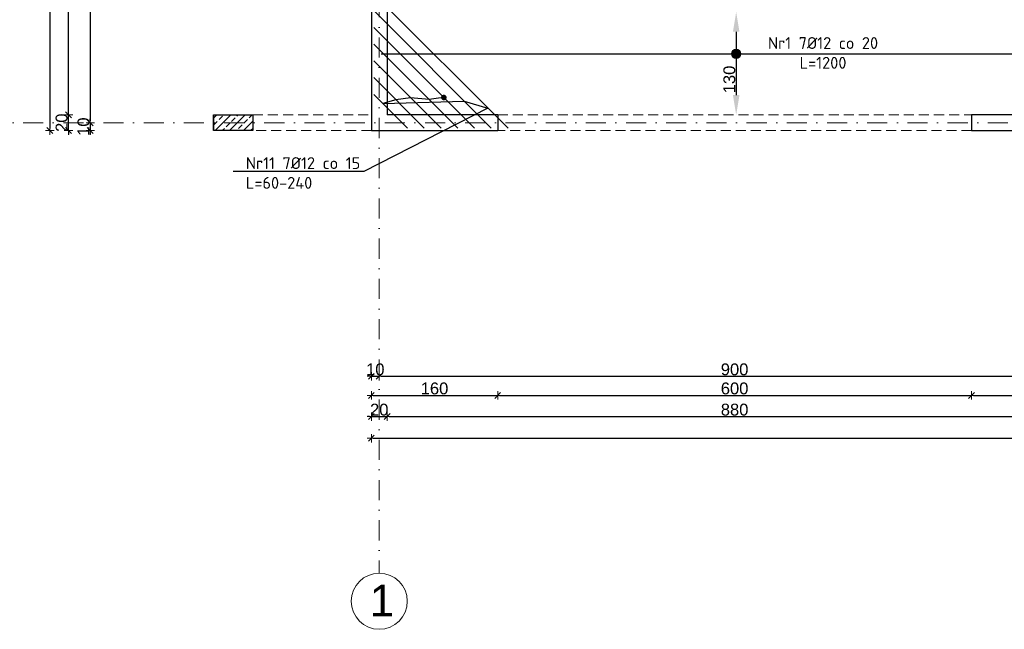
# Model space of a CAD drawing. Header units: millimetres. Extents: x -81893328 to 44149, y -26843406 to 95443303.
# Tile 67 of 100: x 27236 to 28483, y 3695 to 4466. Entities that reach past the tile are written whole.
import ezdxf
from ezdxf import colors
from ezdxf.entities.mleader import LeaderData, LeaderLine
from ezdxf.math import Vec2, Vec3

# ---------------------------------------------------------------- set-up
doc = ezdxf.new("R2010")
doc.units = ezdxf.units.MM
doc.linetypes.add('DASHDOTX2', pattern=[50.8, 25.4, -12.7, 0, -12.7])
doc.linetypes.add('DASHED', pattern=[19.05, 12.7, -6.35])
for name, color, linetype, lineweight in [('A- osie', 2, 'DASHDOTX2', 5), ('aRMZ - kreskowanie', 43, 'Continuous', 5), ('aRMZ - opisy', 7, 'Continuous', 5), ('aRMZ - osie', 2, 'DASHDOTX2', 5), ('aRMZ - wymiarowanie', 4, 'Continuous', 13), ('aRMZ - ściany', 20, 'Continuous', 30), ('gruba', 92, 'Continuous', 30), ('kRMZ - nadproża monolityczne', 1, 'DASHED', 5), ('kRMZ - słupy żelbetowe', 30, 'Continuous', 30), ('kRMZ - ściany nośne', 5, 'Continuous', 30)]:
    doc.layers.add(name, color=color, linetype=linetype, lineweight=lineweight)
doc.styles.add('1-100 2', font='arial.ttf', dxfattribs={"height": 15})
doc.styles.add('1-100 RM', font='isocpeur.ttf', dxfattribs={"height": 20})
doc.styles.get("Standard").update_dxf_attribs({"font": 'arial.ttf'})
doc.dimstyles.new('1-100', dxfattribs={"dimtxt": 15, "dimasz": 2.5, "dimexe": 1.25, "dimexo": 0.625, "dimgap": 1, "dimtad": 1, "dimdec": 0, "dimtxsty": '1-100 2', "dimblk": 'ZNACZKI', "dimcen": 2, "dimdle": 5, "dimse1": 1, "dimse2": 1, "dimclrd": 7, "dimclrt": 7, "dimadec": 0, "dimazin": 0, "dimtfac": 1, "dimtdec": 0, "dimtix": 1, "dimtmove": 1, "dimatfit": 3, "dimldrblk": 'ZNACZKI', "dimfxl": 1, "dimarcsym": 0})
doc.dimstyles.new('wymiarowanie prętów 1-100', dxfattribs={"dimtxt": 15, "dimasz": 25, "dimexe": 1.25, "dimexo": 0.625, "dimgap": 1, "dimtad": 1, "dimdec": 0, "dimtxsty": '1-100 2', "dimcen": 2, "dimdle": 5, "dimse1": 1, "dimse2": 1, "dimclrd": 7, "dimclrt": 7, "dimadec": 0, "dimazin": 0, "dimtfac": 1, "dimtdec": 0, "dimtix": 1, "dimtmove": 1, "dimatfit": 3, "dimldrblk": 'ZNACZKI', "dimfxl": 1, "dimarcsym": 0})

# ---------------------------------------------------------------- blocks, each defined once
blk = doc.blocks.new('ZNACZKI')
for p, q in [((0, 2.131), (0, -2.131)), ((1.507, 1.507), (-1.507, -1.507)), ((-2.131, 0), (2.131, 0))]:
    blk.add_line(p, q)
blk = doc.blocks.new('*D214')
at = {"layer": 'aRMZ - wymiarowanie', "color": 7, "lineweight": -2, "ltscale": 2, "transparency": 16777216}
blk.add_line((27325.5, 4833.3), (27325.5, 4338.3), dxfattribs=at)
at = {"layer": 'Defpoints', "color": 0, "ltscale": 2, "transparency": 16777216}
for p in [(27666.4, 4835.8), (27325.5, 4335.8), (27666.4, 4335.8)]:
    blk.add_point(p, dxfattribs=at)
at = {"layer": 'aRMZ - wymiarowanie', "color": 7, "lineweight": -2, "ltscale": 2, "transparency": 16777216, "xscale": 2.5, "yscale": 2.5, "zscale": 2.5}
for p, rotation in [((27325.5, 4835.8), 90), ((27325.5, 4335.8), 270)]:
    blk.add_blockref('ZNACZKI', p, dxfattribs=dict(at, rotation=rotation))
at = {"layer": 'aRMZ - wymiarowanie', "color": 7, "ltscale": 2, "transparency": 16777216, "insert": (27316.9, 4585.8), "char_height": 15, "attachment_point": 5, "rotation": 90, "style": '1-100 2'}
blk.add_mtext('500', dxfattribs=at)
blk = doc.blocks.new('*D176')
at = {"layer": 'aRMZ - wymiarowanie', "color": 7, "lineweight": -2, "ltscale": 2, "transparency": 16777216}
for p, q in [((27325.5, 4338.3), (27325.5, 4340.8)), ((27325.5, 4335.8), (27325.5, 4325.8)), ((27325.5, 4323.3), (27325.5, 4320.8))]:
    blk.add_line(p, q, dxfattribs=at)
at = {"layer": 'Defpoints', "color": 0, "ltscale": 2, "transparency": 16777216}
for p in [(27666.4, 4335.8), (27325.5, 4325.8), (27681.4, 4325.8)]:
    blk.add_point(p, dxfattribs=at)
at = {"layer": 'aRMZ - wymiarowanie', "color": 7, "lineweight": -2, "ltscale": 2, "transparency": 16777216, "xscale": 2.5, "yscale": 2.5, "zscale": 2.5}
for p, rotation in [((27325.5, 4335.8), 270), ((27325.5, 4325.8), 90)]:
    blk.add_blockref('ZNACZKI', p, dxfattribs=dict(at, rotation=rotation))
at = {"layer": 'aRMZ - wymiarowanie', "color": 7, "ltscale": 2, "transparency": 16777216, "insert": (27316.9, 4330.8), "char_height": 15, "attachment_point": 5, "rotation": 90, "style": '1-100 2'}
blk.add_mtext('10', dxfattribs=at)
blk = doc.blocks.new('*D215')
at = {"layer": 'aRMZ - wymiarowanie', "color": 7, "lineweight": -2, "ltscale": 2, "transparency": 16777216}
for p, q in [((27678.9, 4015), (27676.4, 4015)), ((27681.4, 4015), (27691.4, 4015)), ((27693.9, 4015), (27696.4, 4015))]:
    blk.add_line(p, q, dxfattribs=at)
at = {"layer": 'Defpoints', "color": 0, "ltscale": 2, "transparency": 16777216}
for p in [(27681.4, 4325.8), (27691.4, 4310.8), (27691.4, 4015)]:
    blk.add_point(p, dxfattribs=at)
at = {"layer": 'aRMZ - wymiarowanie', "color": 7, "lineweight": -2, "ltscale": 2, "transparency": 16777216, "xscale": 2.5, "yscale": 2.5, "zscale": 2.5}
blk.add_blockref('ZNACZKI', (27681.4, 4015), dxfattribs=at)
at = {"layer": 'aRMZ - wymiarowanie', "color": 7, "lineweight": -2, "ltscale": 2, "transparency": 16777216, "xscale": 2.5, "yscale": 2.5, "zscale": 2.5, "rotation": 180}
blk.add_blockref('ZNACZKI', (27691.4, 4015), dxfattribs=at)
at = {"layer": 'aRMZ - wymiarowanie', "color": 7, "ltscale": 2, "transparency": 16777216, "insert": (27686.4, 4023.7), "char_height": 15, "attachment_point": 5, "style": '1-100 2'}
blk.add_mtext('10', dxfattribs=at)
blk = doc.blocks.new('*D216')
at = {"layer": 'aRMZ - wymiarowanie', "color": 7, "lineweight": -2, "ltscale": 2, "transparency": 16777216}
blk.add_line((27693.9, 4015), (28588.9, 4015), dxfattribs=at)
at = {"layer": 'Defpoints', "color": 0, "ltscale": 2, "transparency": 16777216}
for p in [(27691.4, 4310.8), (28591.4, 4310.8), (28591.4, 4015)]:
    blk.add_point(p, dxfattribs=at)
at = {"layer": 'aRMZ - wymiarowanie', "color": 7, "lineweight": -2, "ltscale": 2, "transparency": 16777216, "xscale": 2.5, "yscale": 2.5, "zscale": 2.5, "rotation": 180}
blk.add_blockref('ZNACZKI', (27691.4, 4015), dxfattribs=at)
at = {"layer": 'aRMZ - wymiarowanie', "color": 7, "lineweight": -2, "ltscale": 2, "transparency": 16777216, "xscale": 2.5, "yscale": 2.5, "zscale": 2.5}
blk.add_blockref('ZNACZKI', (28591.4, 4015), dxfattribs=at)
at = {"layer": 'aRMZ - wymiarowanie', "color": 7, "ltscale": 2, "transparency": 16777216, "insert": (28141.4, 4023.7), "char_height": 15, "attachment_point": 5, "style": '1-100 2'}
blk.add_mtext('900', dxfattribs=at)
blk = doc.blocks.new('*D185')
at = {"layer": 'aRMZ - wymiarowanie', "color": 7, "lineweight": -2, "ltscale": 2, "transparency": 16777216}
for p, q in [((27678.9, 3964.1), (27676.4, 3964.1)), ((27681.4, 3964.1), (27701.4, 3964.1)), ((27703.9, 3964.1), (27706.4, 3964.1))]:
    blk.add_line(p, q, dxfattribs=at)
at = {"layer": 'Defpoints', "color": 0, "ltscale": 2, "transparency": 16777216}
for p in [(27701.4, 4345.8), (27681.4, 4325.8), (27701.4, 3964.1)]:
    blk.add_point(p, dxfattribs=at)
at = {"layer": 'aRMZ - wymiarowanie', "color": 7, "lineweight": -2, "ltscale": 2, "transparency": 16777216, "xscale": 2.5, "yscale": 2.5, "zscale": 2.5}
blk.add_blockref('ZNACZKI', (27681.4, 3964.1), dxfattribs=at)
at = {"layer": 'aRMZ - wymiarowanie', "color": 7, "lineweight": -2, "ltscale": 2, "transparency": 16777216, "xscale": 2.5, "yscale": 2.5, "zscale": 2.5, "rotation": 180}
blk.add_blockref('ZNACZKI', (27701.4, 3964.1), dxfattribs=at)
at = {"layer": 'aRMZ - wymiarowanie', "color": 7, "ltscale": 2, "transparency": 16777216, "insert": (27691.4, 3972.8), "char_height": 15, "attachment_point": 5, "style": '1-100 2'}
blk.add_mtext('20', dxfattribs=at)
blk = doc.blocks.new('*D186')
at = {"layer": 'aRMZ - wymiarowanie', "color": 7, "lineweight": -2, "ltscale": 2, "transparency": 16777216}
blk.add_line((27703.9, 3964.1), (28578.9, 3964.1), dxfattribs=at)
at = {"layer": 'Defpoints', "color": 0, "ltscale": 2, "transparency": 16777216}
for p in [(27701.4, 4345.8), (28581.4, 4345.8), (28581.4, 3964.1)]:
    blk.add_point(p, dxfattribs=at)
at = {"layer": 'aRMZ - wymiarowanie', "color": 7, "lineweight": -2, "ltscale": 2, "transparency": 16777216, "xscale": 2.5, "yscale": 2.5, "zscale": 2.5, "rotation": 180}
blk.add_blockref('ZNACZKI', (27701.4, 3964.1), dxfattribs=at)
at = {"layer": 'aRMZ - wymiarowanie', "color": 7, "lineweight": -2, "ltscale": 2, "transparency": 16777216, "xscale": 2.5, "yscale": 2.5, "zscale": 2.5}
blk.add_blockref('ZNACZKI', (28581.4, 3964.1), dxfattribs=at)
at = {"layer": 'aRMZ - wymiarowanie', "color": 7, "ltscale": 2, "transparency": 16777216, "insert": (28141.4, 3972.8), "char_height": 15, "attachment_point": 5, "style": '1-100 2'}
blk.add_mtext('880', dxfattribs=at)
blk = doc.blocks.new('*D192')
at = {"layer": 'aRMZ - wymiarowanie', "color": 7, "lineweight": -2, "ltscale": 2, "transparency": 16777216}
blk.add_line((27683.9, 3936.7), (29798.9, 3936.7), dxfattribs=at)
at = {"layer": 'Defpoints', "color": 0, "ltscale": 2, "transparency": 16777216}
for p in [(27681.4, 4325.8), (29801.4, 4325.8), (29801.4, 3936.7)]:
    blk.add_point(p, dxfattribs=at)
at = {"layer": 'aRMZ - wymiarowanie', "color": 7, "lineweight": -2, "ltscale": 2, "transparency": 16777216, "xscale": 2.5, "yscale": 2.5, "zscale": 2.5, "rotation": 180}
blk.add_blockref('ZNACZKI', (27681.4, 3936.7), dxfattribs=at)
at = {"layer": 'aRMZ - wymiarowanie', "color": 7, "lineweight": -2, "ltscale": 2, "transparency": 16777216, "xscale": 2.5, "yscale": 2.5, "zscale": 2.5}
blk.add_blockref('ZNACZKI', (29801.4, 3936.7), dxfattribs=at)
at = {"layer": 'aRMZ - wymiarowanie', "color": 7, "ltscale": 2, "transparency": 16777216, "insert": (28741.4, 3945.4), "char_height": 15, "attachment_point": 5, "style": '1-100 2'}
blk.add_mtext('2120', dxfattribs=at)
blk = doc.blocks.new('*D193')
at = {"layer": 'aRMZ - wymiarowanie', "color": 7, "lineweight": -2, "ltscale": 2, "transparency": 16777216}
for p, q in [((27297.9, 4348.3), (27297.9, 4350.8)), ((27297.9, 4325.8), (27297.9, 4345.8)), ((27297.9, 4323.3), (27297.9, 4320.8))]:
    blk.add_line(p, q, dxfattribs=at)
at = {"layer": 'Defpoints', "color": 0, "ltscale": 2, "transparency": 16777216}
for p in [(27297.9, 4345.8), (27701.4, 4345.8), (27681.4, 4325.8)]:
    blk.add_point(p, dxfattribs=at)
at = {"layer": 'aRMZ - wymiarowanie', "color": 7, "lineweight": -2, "ltscale": 2, "transparency": 16777216, "xscale": 2.5, "yscale": 2.5, "zscale": 2.5}
for p, rotation in [((27297.9, 4345.8), 270), ((27297.9, 4325.8), 90)]:
    blk.add_blockref('ZNACZKI', p, dxfattribs=dict(at, rotation=rotation))
at = {"layer": 'aRMZ - wymiarowanie', "color": 7, "ltscale": 2, "transparency": 16777216, "insert": (27289.2, 4335.8), "char_height": 15, "attachment_point": 5, "rotation": 90, "style": '1-100 2'}
blk.add_mtext('20', dxfattribs=at)
blk = doc.blocks.new('*D194')
at = {"layer": 'aRMZ - wymiarowanie', "color": 7, "lineweight": -2, "ltscale": 2, "transparency": 16777216}
blk.add_line((27297.9, 4348.3), (27297.9, 4823.3), dxfattribs=at)
at = {"layer": 'Defpoints', "color": 0, "ltscale": 2, "transparency": 16777216}
for p in [(27297.9, 4825.8), (27701.4, 4825.8), (27701.4, 4345.8)]:
    blk.add_point(p, dxfattribs=at)
at = {"layer": 'aRMZ - wymiarowanie', "color": 7, "lineweight": -2, "ltscale": 2, "transparency": 16777216, "xscale": 2.5, "yscale": 2.5, "zscale": 2.5}
for p, rotation in [((27297.9, 4825.8), 90), ((27297.9, 4345.8), 270)]:
    blk.add_blockref('ZNACZKI', p, dxfattribs=dict(at, rotation=rotation))
at = {"layer": 'aRMZ - wymiarowanie', "color": 7, "ltscale": 2, "transparency": 16777216, "insert": (27289.2, 4585.8), "char_height": 15, "attachment_point": 5, "rotation": 90, "style": '1-100 2'}
blk.add_mtext('480', dxfattribs=at)
blk = doc.blocks.new('*D196')
at = {"layer": 'aRMZ - wymiarowanie', "color": 7, "lineweight": -2, "ltscale": 2, "transparency": 16777216}
blk.add_line((27274.3, 4843.3), (27274.3, 4328.3), dxfattribs=at)
at = {"layer": 'Defpoints', "color": 0, "ltscale": 2, "transparency": 16777216}
for p in [(27681.4, 4845.8), (27274.3, 4325.8), (27681.4, 4325.8)]:
    blk.add_point(p, dxfattribs=at)
at = {"layer": 'aRMZ - wymiarowanie', "color": 7, "lineweight": -2, "ltscale": 2, "transparency": 16777216, "xscale": 2.5, "yscale": 2.5, "zscale": 2.5}
for p, rotation in [((27274.3, 4845.8), 90), ((27274.3, 4325.8), 270)]:
    blk.add_blockref('ZNACZKI', p, dxfattribs=dict(at, rotation=rotation))
at = {"layer": 'aRMZ - wymiarowanie', "color": 7, "ltscale": 2, "transparency": 16777216, "insert": (27265.7, 4585.8), "char_height": 15, "attachment_point": 5, "rotation": 90, "style": '1-100 2'}
blk.add_mtext('520', dxfattribs=at)
blk = doc.blocks.new('*D205')
at = {"layer": 'aRMZ - wymiarowanie', "color": 7, "lineweight": -2, "ltscale": 2, "transparency": 16777216}
blk.add_line((27683.9, 3990.9), (27838.9, 3990.9), dxfattribs=at)
at = {"layer": 'Defpoints', "color": 0, "ltscale": 2, "transparency": 16777216}
for p in [(27681.4, 4325.8), (27841.4, 4325.8), (27841.4, 3990.9)]:
    blk.add_point(p, dxfattribs=at)
at = {"layer": 'aRMZ - wymiarowanie', "color": 7, "lineweight": -2, "ltscale": 2, "transparency": 16777216, "xscale": 2.5, "yscale": 2.5, "zscale": 2.5, "rotation": 180}
blk.add_blockref('ZNACZKI', (27681.4, 3990.9), dxfattribs=at)
at = {"layer": 'aRMZ - wymiarowanie', "color": 7, "lineweight": -2, "ltscale": 2, "transparency": 16777216, "xscale": 2.5, "yscale": 2.5, "zscale": 2.5}
blk.add_blockref('ZNACZKI', (27841.4, 3990.9), dxfattribs=at)
at = {"layer": 'aRMZ - wymiarowanie', "color": 7, "ltscale": 2, "transparency": 16777216, "insert": (27761.4, 3999.6), "char_height": 15, "attachment_point": 5, "style": '1-100 2'}
blk.add_mtext('160', dxfattribs=at)
blk = doc.blocks.new('*D206')
at = {"layer": 'aRMZ - wymiarowanie', "color": 7, "lineweight": -2, "ltscale": 2, "transparency": 16777216}
blk.add_line((27843.9, 3990.9), (28438.9, 3990.9), dxfattribs=at)
at = {"layer": 'Defpoints', "color": 0, "ltscale": 2, "transparency": 16777216}
for p in [(27841.4, 4325.8), (28441.4, 4325.8), (28441.4, 3990.9)]:
    blk.add_point(p, dxfattribs=at)
at = {"layer": 'aRMZ - wymiarowanie', "color": 7, "lineweight": -2, "ltscale": 2, "transparency": 16777216, "xscale": 2.5, "yscale": 2.5, "zscale": 2.5, "rotation": 180}
blk.add_blockref('ZNACZKI', (27841.4, 3990.9), dxfattribs=at)
at = {"layer": 'aRMZ - wymiarowanie', "color": 7, "lineweight": -2, "ltscale": 2, "transparency": 16777216, "xscale": 2.5, "yscale": 2.5, "zscale": 2.5}
blk.add_blockref('ZNACZKI', (28441.4, 3990.9), dxfattribs=at)
at = {"layer": 'aRMZ - wymiarowanie', "color": 7, "ltscale": 2, "transparency": 16777216, "insert": (28141.4, 3999.6), "char_height": 15, "attachment_point": 5, "style": '1-100 2'}
blk.add_mtext('600', dxfattribs=at)
blk = doc.blocks.new('*D207')
at = {"layer": 'aRMZ - wymiarowanie', "color": 7, "lineweight": -2, "ltscale": 2, "transparency": 16777216}
blk.add_line((28443.9, 3990.9), (28758.9, 3990.9), dxfattribs=at)
at = {"layer": 'Defpoints', "color": 0, "ltscale": 2, "transparency": 16777216}
for p in [(28441.4, 4325.8), (28761.4, 4325.8), (28761.4, 3990.9)]:
    blk.add_point(p, dxfattribs=at)
at = {"layer": 'aRMZ - wymiarowanie', "color": 7, "lineweight": -2, "ltscale": 2, "transparency": 16777216, "xscale": 2.5, "yscale": 2.5, "zscale": 2.5, "rotation": 180}
blk.add_blockref('ZNACZKI', (28441.4, 3990.9), dxfattribs=at)
at = {"layer": 'aRMZ - wymiarowanie', "color": 7, "lineweight": -2, "ltscale": 2, "transparency": 16777216, "xscale": 2.5, "yscale": 2.5, "zscale": 2.5}
blk.add_blockref('ZNACZKI', (28761.4, 3990.9), dxfattribs=at)
at = {"layer": 'aRMZ - wymiarowanie', "color": 7, "ltscale": 2, "transparency": 16777216, "insert": (28601.4, 3999.6), "char_height": 15, "attachment_point": 5, "style": '1-100 2'}
blk.add_mtext('320', dxfattribs=at)
blk = doc.blocks.new('_Dot')
at = {"color": 0, "linetype": 'ByBlock', "lineweight": -2}
blk.add_line((-0.5, 0), (-1, 0), dxfattribs=at)
at = {"color": 0, "linetype": 'ByBlock', "const_width": 0.5}
blk.add_lwpolyline([(-0.25, 0, 1), (0.25, 0, 1)], format="xyb", close=True, dxfattribs=at)
blk = doc.blocks.new('*D774')
at = {"layer": 'aRMZ - wymiarowanie', "color": 7, "lineweight": -2, "transparency": 16777216}
blk.add_line((28143.4, 4450.8), (28143.4, 4370.8), dxfattribs=at)
at = {"layer": 'aRMZ - wymiarowanie', "color": 7, "transparency": 16777216}
for points in [[(28139.3, 4450.8), (28147.6, 4450.8), (28143.4, 4475.8)], [(28139.3, 4370.8), (28147.6, 4370.8), (28143.4, 4345.8)]]:
    blk.add_solid(points, dxfattribs=at)
at = {"layer": 'Defpoints', "color": 0, "transparency": 16777216}
for p in [(28191.4, 4475.8), (28143.4, 4345.8), (28239.7, 4345.8)]:
    blk.add_point(p, dxfattribs=at)
at = {"layer": 'aRMZ - wymiarowanie', "color": 7, "transparency": 16777216, "insert": (28134.8, 4390.5), "char_height": 15, "attachment_point": 5, "rotation": 90, "style": '1-100 2'}
blk.add_mtext('130', dxfattribs=at)

msp = doc.modelspace()

# ---------------------------------------------------------------- hatches: boundary and pattern name
at = {"layer": 'aRMZ - kreskowanie'}
h = msp.add_hatch(dxfattribs=at)
h.set_pattern_fill('ANSI33', color=256, scale=2)
h.set_pattern_definition([(45, (0, -7083.219), (-8.980256, 8.980256), []), (45, (8.98, -7083.219), (-8.980256, 8.980256), [6.35, -3.175])])
h.paths.add_polyline_path([(27481.439, 4345.7575), (27531.439, 4345.7575), (27531.439, 4325.7575), (27481.439, 4325.7575)])
at = {"layer": 'aRMZ - opisy'}
h = msp.add_hatch(color=256, dxfattribs=at)
h.dxf.hatch_style = 1
edge = h.paths.add_edge_path()
edge.add_arc((28143.4266, 4422.9231), 5.8621, 0, 360)

# ---------------------------------------------------------------- linework, layer by layer
at = {"layer": 'A- osie', "linetype": 'Continuous'}
msp.add_circle((27691.439, 3730.5261), 35.5167, dxfattribs=at)
at = {"layer": 'aRMZ - opisy'}
msp.add_circle((28143.4266, 4422.9231), 5.8621, dxfattribs=at)
at = {"layer": 'aRMZ - osie'}
for p, q in [((27691.439, 5308.9479), (27691.439, 3766.0428)), ((27138.6771, 4335.7575), (30536.7437, 4335.7575))]:
    msp.add_line(p, q, dxfattribs=at)
at = {"layer": 'aRMZ - ściany'}
msp.add_line((27481.439, 4345.7575), (27481.439, 4325.7575), dxfattribs=at)
at = {"layer": 'gruba', "color": 4}
for p, q in [((27684.439, 4498.8773), (27854.5588, 4328.7575)), ((27684.439, 4477.6641), (27833.3456, 4328.7575)), ((27684.439, 4456.4509), (27812.1324, 4328.7575)), ((27684.439, 4435.2377), (27790.9192, 4328.7575)), ((27684.439, 4414.0245), (27769.706, 4328.7575)), ((27684.439, 4392.8113), (27748.4928, 4328.7575)), ((27684.439, 4371.5981), (27727.2796, 4328.7575))]:
    msp.add_line(p, q, dxfattribs=at)
at = {"layer": 'gruba', "color": 2}
msp.add_line((27693.939, 4422.9231), (28893.939, 4422.9231), dxfattribs=at)
at = {"layer": 'kRMZ - nadproża monolityczne'}
for points in [[(27531.439, 4345.7575), (27681.439, 4345.7575)], [(27841.439, 4345.7575), (28441.439, 4345.7575)], [(27681.439, 4325.7575), (27531.439, 4325.7575)], [(28441.439, 4325.7575), (27841.439, 4325.7575)]]:
    msp.add_lwpolyline(points, dxfattribs=at)
at = {"layer": 'kRMZ - słupy żelbetowe'}
msp.add_lwpolyline([(27481.439, 4345.7575), (27531.439, 4345.7575), (27531.439, 4325.7575), (27481.439, 4325.7575)], close=True, dxfattribs=at)
at = {"layer": 'kRMZ - ściany nośne'}
for p, q in [((27681.439, 4845.7575), (27681.439, 4325.7575)), ((27701.439, 4825.7575), (27701.439, 4345.7575)), ((27841.439, 4345.7575), (27701.439, 4345.7575)), ((27841.439, 4345.7575), (27841.439, 4325.7575)), ((28581.439, 4345.7575), (28441.439, 4345.7575)), ((28441.439, 4345.7575), (28441.439, 4325.7575)), ((27681.439, 4325.7575), (27841.439, 4325.7575)), ((28441.439, 4325.7575), (28761.439, 4325.7575))]:
    msp.add_line(p, q, dxfattribs=at)

# ---------------------------------------------------------------- texts
at = {"layer": 'A- osie', "insert": (27679.3336, 3751.4412), "char_height": 40, "width": 38.590363, "attachment_point": 1}
msp.add_mtext('1', dxfattribs=at)
at = {"layer": 'aRMZ - opisy', "insert": (28323.1185, 4444.0938), "char_height": 15, "attachment_point": 3, "style": '1-100 RM'}
msp.add_mtext('\\pxqc;Nr1 7%%C12 co 20\\PL=1200', dxfattribs=at)

# ---------------------------------------------------------------- dimensions: what is measured, and where the dimension line sits
at = {"layer": 'aRMZ - wymiarowanie', "color": 1, "ltscale": 2}
for base, p1, p2, picture, middle in [((27274.3194, 4325.7575), (27681.439, 4845.7575), (27681.439, 4325.7575), '*D196', (27265.6608, 4585.7575)), ((27325.536, 4335.7575), (27666.439, 4835.7575), (27666.439, 4335.7575), '*D214', (27316.8774, 4585.7575)), ((27297.8943, 4825.7575), (27701.439, 4345.7575), (27701.439, 4825.7575), '*D194', (27289.2357, 4585.7575)), ((27297.8943, 4345.7575), (27681.439, 4325.7575), (27701.439, 4345.7575), '*D193', (27289.2357, 4335.7575)), ((27325.536, 4325.7575), (27666.439, 4335.7575), (27681.439, 4325.7575), '*D176', (27316.8774, 4330.7575))]:
    dim = msp.add_linear_dim(base=base, p1=p1, p2=p2, angle=90, dimstyle='1-100', dxfattribs=at)
    dim.commit()
    dim.dimension.update_dxf_attribs({"geometry": picture, "text_midpoint": middle})
at = {"layer": 'aRMZ - wymiarowanie'}
dim = msp.add_linear_dim(base=(28143.4266, 4345.7575), p1=(28191.439, 4475.7575), p2=(28239.6538, 4345.7575), angle=90, dimstyle='wymiarowanie prętów 1-100', dxfattribs=at)
dim.commit()
dim.dimension.update_dxf_attribs({"geometry": '*D774', "text_midpoint": (28143.4266, 4390.5443), "dimtype": 160})
at = {"layer": 'aRMZ - wymiarowanie', "color": 1, "ltscale": 2}
for base, p1, p2, picture, middle in [((27701.439, 3964.1277), (27681.439, 4325.7575), (27701.439, 4345.7575), '*D185', (27691.439, 3972.7863)), ((28581.439, 3964.1277), (27701.439, 4345.7575), (28581.439, 4345.7575), '*D186', (28141.439, 3972.7863)), ((27691.439, 4015.0006), (27681.439, 4325.7575), (27691.439, 4310.7575), '*D215', (27686.439, 4023.6592)), ((29801.439, 3936.7131), (27681.439, 4325.7575), (29801.439, 4325.7575), '*D192', (28741.439, 3945.3717)), ((27841.439, 3990.9055), (27681.439, 4325.7575), (27841.439, 4325.7575), '*D205', (27761.439, 3999.5641)), ((28441.439, 3990.9055), (27841.439, 4325.7575), (28441.439, 4325.7575), '*D206', (28141.439, 3999.5641)), ((28761.439, 3990.9055), (28441.439, 4325.7575), (28761.439, 4325.7575), '*D207', (28601.439, 3999.5693)), ((28591.439, 4015.0006), (27691.439, 4310.7575), (28591.439, 4310.7575), '*D216', (28141.439, 4023.6592))]:
    dim = msp.add_linear_dim(base=base, p1=p1, p2=p2, dimstyle='1-100', dxfattribs=at)
    dim.commit()
    dim.dimension.update_dxf_attribs({"geometry": picture, "text_midpoint": middle})

# ---------------------------------------------------------------- leaders
at = {"layer": 'aRMZ - opisy'}
ml = msp.add_multileader_mtext('Standard', dxfattribs=at)
ml.set_content('Nr11 7%%C12 co 15\\PL=60-240', color=256, style='1-100 RM')
ml.set_leader_properties()
ml.set_arrow_properties(name='DOT')
ml.build(insert=Vec2(0, 0))
ml.multileader.update_dxf_attribs({"text_left_attachment_type": 6, "text_right_attachment_type": 6, "arrow_head_size": 7})
ctx = ml.context
ctx.base_point, ctx.char_height, ctx.arrow_head_size, ctx.plane_origin = Vec3(27520.4665, 4274.2236), 15, 7, Vec3(27539.4947, 4313.9034)
ctx.left_attachment, ctx.right_attachment = 6, 6
notes = []
notes.append((ctx, [(1, (1, 1, 0), (27671.9665, 4274.2236), (-1, 0), 8, [(1, [(27773.2054, 4367.6845), (27754.611, 4365.0657), (27731.0595, 4367.4039), (27712.469, 4364.7812), (27695.7807, 4360.2563), (27799.024, 4363.0791), (27828.9049, 4354.4114)], 0, [])])]))
ctx.mtext.insert, ctx.mtext.flow_direction = Vec3(27522.4665, 4292.2236), 5
for ctx, leaders in notes:
    for number, flags, end, landing, length, lines in leaders:
        leader = LeaderData()
        leader.index, (leader.has_last_leader_line, leader.has_dogleg_vector, leader.attachment_direction) = number, flags
        leader.last_leader_point, leader.dogleg_vector, leader.dogleg_length = Vec3(end), Vec3(landing), length
        for number, points, colour, breaks in lines:
            line = LeaderLine()
            line.index, line.vertices, line.color, line.breaks = number, Vec3.list(points), colors.encode_raw_color(colour), breaks
            leader.lines.append(line)
        ctx.leaders.append(leader)

doc.saveas('drawing.dxf')
